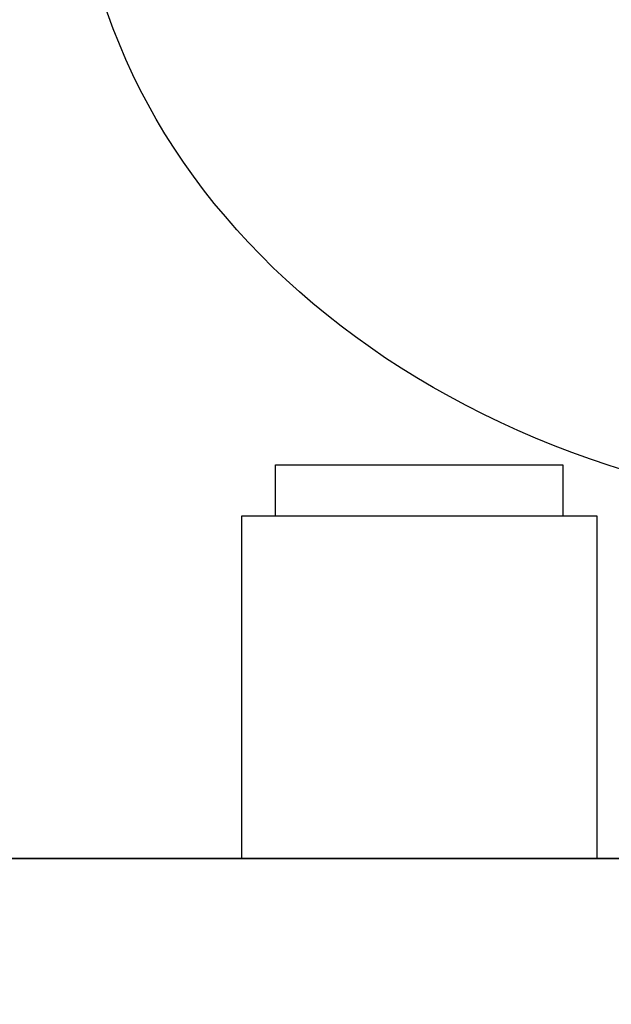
# Model space of a CAD drawing. Header units: millimetres. Extents: x 6161 to 8965, y -9035 to -5431.
# Tile 145 of 256: x 6547 to 6564, y -6563 to -6534. Entities that reach past the tile are written whole.
import ezdxf

# ---------------------------------------------------------------- set-up
doc = ezdxf.new("R2010")
doc.units = ezdxf.units.MM
doc.layers.add('Wyposazenie Wew - Urzadzenia Sanitarne', color=6, linetype='Continuous')
doc.layers.add('Ściany', color=7, linetype='Continuous')

# ---------------------------------------------------------------- blocks, each defined once
blk = doc.blocks.new('Modul_MOP')
blk.add_ellipse((0, -30), major_axis=(-25, 0), ratio=0.8, start_param=4.807479, end_param=10.900484)
blk = doc.blocks.new('MERIDA TOP-TOP')
blk.add_lwpolyline([(-5.2, 0), (-5.2, -10), (5.2, -10), (5.2, 0), (-5.2, 0)])
blk.add_lwpolyline([(-4.2, -10), (4.2, -10), (4.2, -11.5), (-4.2, -11.5)], close=True)

msp = doc.modelspace()

# ---------------------------------------------------------------- linework, layer by layer
at = {"layer": 'Wyposazenie Wew - Urzadzenia Sanitarne'}
for points in [[(6518.833, -6503.817), (7013.833, -6503.817), (7013.833, -6558.817), (6518.833, -6558.817)], [(6613.833, -6503.817), (6518.833, -6503.817), (6518.833, -6558.817), (6613.833, -6558.817)]]:
    msp.add_lwpolyline(points, close=True, dxfattribs=at)
at = {"layer": 'Ściany'}
msp.add_lwpolyline([(7339.031, -6593.817), (7023.833, -6593.817), (7023.833, -6448.817), (7013.833, -6448.817), (7013.833, -6558.817), (6518.833, -6558.817), (6518.833, -6448.817), (6508.833, -6448.817), (6508.833, -6678.817)], dxfattribs=at)

# ---------------------------------------------------------------- block references
at = {"layer": 'Wyposazenie Wew - Urzadzenia Sanitarne', "xscale": -1, "rotation": 180}
msp.add_blockref('Modul_MOP', (6573.833, -6558.817), dxfattribs=at)
at = {"layer": 'Wyposazenie Wew - Urzadzenia Sanitarne', "rotation": 180}
msp.add_blockref('MERIDA TOP-TOP', (6558.833, -6558.817), dxfattribs=at)

doc.saveas('drawing.dxf')
